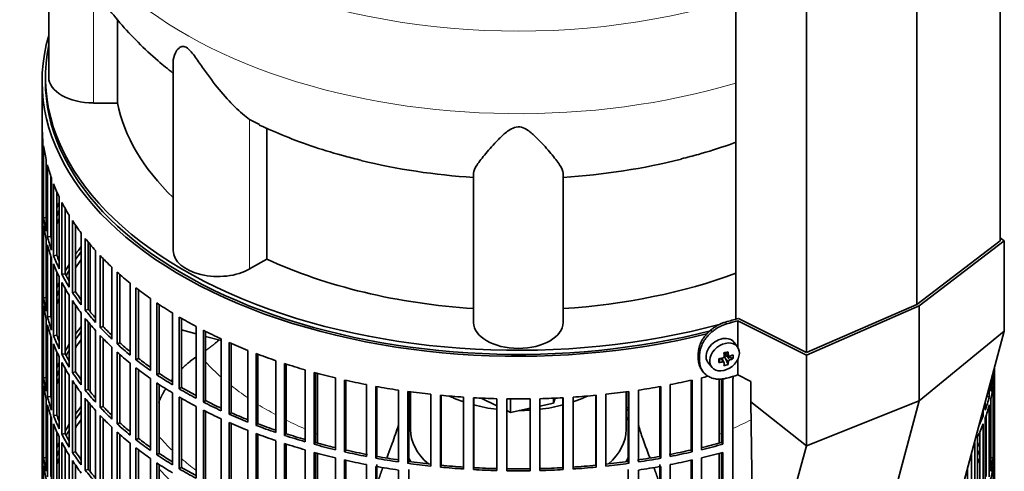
# Model space of a CAD drawing. Header units: millimetres. Extents: x 348 to 1239, y -1878 to 1712.
# Tile 6 of 28: x 940 to 1236, y -1602 to -1466. Entities that reach past the tile are written whole.
import ezdxf

# ---------------------------------------------------------------- set-up
doc = ezdxf.new("R2010")
doc.units = ezdxf.units.MM
for name, color, linetype in [('M5X8_UNI7687', 7, 'Continuous'), ('MID_344-4', 7, 'Continuous'), ('VSI184-254_GIUNT', 7, 'Continuous'), ('VSI344-454_FILTR', 7, 'Continuous'), ('VSI344-454_SUPPO', 7, 'Continuous'), ('VSI344-454_TERMI', 7, 'Continuous'), ('VSI344_DIFFUSORE', 7, 'Continuous')]:
    doc.layers.add(name, color=color, linetype=linetype)

# ---------------------------------------------------------------- blocks, each defined once
blk = doc.blocks.new('SE4')
at = {"layer": 'M5X8_UNI7687', "color": 7, "linetype": 'Continuous', "lineweight": 35}
for p, q in [((1156.05, -1564.61), (1155.05, -1563.26)), ((1152.24, -1566.33), (1153.41, -1567.33)), ((1152.32, -1566.39), (1152.32, -1567.27)), ((1150.46, -1569.28), (1150.81, -1568.1)), ((1151.98, -1569.27), (1151.29, -1568.02)), ((1153.2, -1569.88), (1152.29, -1567.91)), ((1154.69, -1568.14), (1152.74, -1567.38)), ((1147.28, -1569.54), (1148.39, -1570.8))]:
    blk.add_line(p, q, dxfattribs=at)
at = {"layer": 'M5X8_UNI7687', "color": 4, "linetype": 'Continuous', "lineweight": 9}
for p, q in [((1152.37, -1566.29), (1153.3, -1567.09)), ((1151.56, -1569.12), (1150.98, -1568.07)), ((1153.3, -1569.06), (1152.29, -1567.91)), ((1152.74, -1567.38), (1153.75, -1568.53))]:
    blk.add_line(p, q, dxfattribs=at)
at = {"layer": 'M5X8_UNI7687', "color": 7, "linetype": 'Continuous', "lineweight": 35}
for centre, major_axis, ratio, start_param, end_param in [((1151.09, -1566.31), (3.89, 3.14), 0.739997, 0, 3.172175), ((1151.09, -1566.31), (3.89, 3.14), 0.739997, 6.252603, 6.283185), ((1149.41, -1566.73), (8.97, 2.29), 0.035701, -1.293098, -1.143406), ((1148.62, -1563.04), (2.06, -9.79), 0.279258, 1.046834, 1.161394), ((1148.34, -1563.11), (3.16, -9.49), 0.408248, 1.007206, 1.121766), ((1152.18, -1563.48), (-1.01, -9.2), 0.152739, -1.021742, -0.87205), ((1148.48, -1563.2), (9.99, 0.43), 0.510658, -1.393505, -1.278945), ((1148.48, -1562.95), (9.99, -0.48), 0.639648, -1.340934, -1.226375), ((1152.55, -1567.57), (0.391, 0.312), 0.744948, 1.56038, 2.087178), ((1152.75, -1567.79), (-0.449, 0.845), 0.482969, 0.934611, 1.452812), ((1152.75, -1567.79), (-0.837, 0.408), 0.40333, 4.914112, 5.432313), ((1148.34, -1563.11), (3.16, -9.49), 0.408248, 0.650389, 0.764948), ((1148.48, -1563.2), (9.99, 0.43), 0.510658, -1.036687, -0.922127), ((1148.48, -1562.95), (9.99, -0.48), 0.639648, -0.984117, -0.869557), ((1146.63, -1564.97), (6.65, -6.44), 0.71261, 0.529363, 0.679055), ((1148.62, -1563.04), (2.06, -9.79), 0.279258, 0.690017, 0.804576), ((1149.41, -1561.72), (7.61, -5.28), 0.901051, 5.557555, 5.707247)]:
    blk.add_ellipse(centre, major_axis=major_axis, ratio=ratio, start_param=start_param, end_param=end_param, dxfattribs=at)
blk.add_ellipse((1152.15, -1567.62), major_axis=(-3.84, -3.1), ratio=0.739997, dxfattribs=at)
for points in [[(1151.56, -1567.96), (1151.58, -1567.96), (1151.61, -1567.95), (1151.66, -1567.94), (1151.7, -1567.92), (1151.74, -1567.9), (1151.78, -1567.87), (1151.82, -1567.84), (1151.86, -1567.81), (1151.89, -1567.77), (1151.92, -1567.73), (1151.95, -1567.69), (1151.97, -1567.65), (1151.99, -1567.61), (1152, -1567.57), (1152.01, -1567.53), (1152.01, -1567.48), (1152.01, -1567.45), (1152.01, -1567.44)], [(1152.01, -1569.41), (1152.01, -1569.4), (1152.01, -1569.37), (1152.01, -1569.34), (1152, -1569.3), (1151.99, -1569.27), (1151.97, -1569.24), (1151.95, -1569.22), (1151.92, -1569.19), (1151.89, -1569.17), (1151.86, -1569.15), (1151.82, -1569.14), (1151.78, -1569.13), (1151.74, -1569.12), (1151.7, -1569.11), (1151.66, -1569.11), (1151.61, -1569.12), (1151.58, -1569.12), (1151.56, -1569.12)], [(1153.3, -1567.09), (1153.3, -1567.1), (1153.31, -1567.13), (1153.31, -1567.17), (1153.33, -1567.21), (1153.34, -1567.24), (1153.36, -1567.28), (1153.39, -1567.3), (1153.41, -1567.33), (1153.44, -1567.35), (1153.48, -1567.37), (1153.51, -1567.38), (1153.55, -1567.39), (1153.59, -1567.4), (1153.63, -1567.4), (1153.67, -1567.4), (1153.71, -1567.39), (1153.74, -1567.38), (1153.75, -1567.37)], [(1153.75, -1568.53), (1153.74, -1568.54), (1153.71, -1568.55), (1153.67, -1568.57), (1153.63, -1568.6), (1153.59, -1568.62), (1153.55, -1568.65), (1153.51, -1568.68), (1153.48, -1568.72), (1153.44, -1568.75), (1153.41, -1568.79), (1153.39, -1568.83), (1153.36, -1568.87), (1153.34, -1568.91), (1153.33, -1568.95), (1153.31, -1568.98), (1153.31, -1569.02), (1153.3, -1569.05), (1153.3, -1569.06)]]:
    blk.add_open_spline(points, degree=3, dxfattribs=at)
at = {"layer": 'MID_344-4', "color": 7, "linetype": 'Continuous', "lineweight": 35}
for p, q in [((1235.15, -1532.65), (1235.15, -821.63)), ((1210.09, -1551.86), (1210.09, -840.59)), ((1155.54, -844.91), (1155.54, -1556.25)), ((1176.83, -1566.33), (1176.83, -855.06))]:
    blk.add_line(p, q, dxfattribs=at)
at = {"layer": 'VSI184-254_GIUNT', "color": 7, "linetype": 'Continuous', "lineweight": 35}
for p, q in [((1057.52, -1578.13), (1057.52, -1589.5)), ((1122.52, -1589.5), (1122.52, -1578.13))]:
    blk.add_line(p, q, dxfattribs=at)
for centre, major_axis, start_param, end_param in [((1090.02, -1565), (-32.5, 0), 0.875493, 1.038932), ((1090.02, -1565), (-32.5, 0), -4.180525, -4.017085), ((1090.02, -1565), (-32.5, 0), 1.14425, 1.369498), ((1090.02, -1565), (-32.5, 0), 1.577864, 1.67924), ((1090.02, -1565), (-32.5, 0), 1.772095, 1.997343), ((1090.02, -1592.33), (34.5, 0), -3.483762, -3.431632), ((1090.02, -1592.33), (34.5, 0), 0.29004, 0.342169), ((1090.02, -1589.5), (-32.5, 0), 0, 0.584062), ((1090.02, -1589.5), (-32.5, 0), 2.557531, 3.141593), ((1090.02, -1592.33), (34.5, 0), 3.431632, 3.493649), ((1090.02, -1592.33), (34.5, 0), -0.352057, -0.29004)]:
    blk.add_ellipse(centre, major_axis=major_axis, ratio=0.57735, start_param=start_param, end_param=end_param, dxfattribs=at)
at = {"layer": 'VSI344-454_FILTR', "color": 7, "linetype": 'Continuous', "lineweight": 35}
for p, q in [((946.52, -1484.58), (946.52, -1724.63)), ((946.53, -1519.94), (946.53, -1498.3)), ((946.78, -1523.99), (946.78, -1502.36)), ((946.99, -1525.71), (946.99, -1504.08)), ((947.72, -1529.75), (947.72, -1508.11)), ((948.14, -1531.46), (948.14, -1509.82)), ((949.12, -1531.36), (949.12, -1513.13)), ((949.36, -1535.46), (949.36, -1513.82)), ((949.98, -1537.14), (949.98, -1515.5)), ((950.95, -1537), (950.95, -1517.85)), ((946.78, -1519.93), (946.53, -1519.94)), ((951.68, -1541.08), (951.68, -1519.45)), ((952.5, -1542.74), (952.5, -1521.1)), ((946.53, -1544.02), (946.53, -1522.39)), ((953.45, -1542.56), (953.45, -1522.87)), ((946.78, -1548.08), (946.78, -1526.44)), ((947.72, -1525.67), (946.99, -1525.71)), ((954.68, -1546.6), (954.68, -1524.96)), ((955.7, -1548.22), (955.7, -1526.58)), ((946.99, -1549.8), (946.99, -1528.16)), ((956.62, -1548), (956.62, -1527.97)), ((958.33, -1551.98), (958.33, -1530.35)), ((947.72, -1553.84), (947.72, -1532.2)), ((949.12, -1531.36), (948.14, -1531.46)), ((959.54, -1553.56), (959.54, -1531.92)), ((960.44, -1553.3), (960.44, -1533.03)), ((948.14, -1555.54), (948.14, -1533.91)), ((962.63, -1557.21), (962.63, -1535.57)), ((949.12, -1555.44), (949.12, -1537.21)), ((949.36, -1559.54), (949.36, -1537.91)), ((950.95, -1537), (949.98, -1537.14)), ((949.98, -1561.23), (949.98, -1539.59)), ((964.03, -1558.73), (964.03, -1537.09)), ((964.89, -1558.44), (964.89, -1538)), ((950.95, -1561.09), (950.95, -1541.94)), ((953.45, -1542.56), (952.5, -1542.74)), ((967.55, -1562.25), (967.55, -1540.61)), ((969.13, -1563.71), (969.13, -1542.07)), ((946.78, -1544.02), (946.53, -1544.02)), ((951.68, -1565.17), (951.68, -1543.53)), ((952.5, -1566.82), (952.5, -1545.19)), ((969.96, -1563.38), (969.96, -1542.81)), ((973.06, -1567.07), (973.06, -1545.44)), ((946.53, -1568.11), (946.53, -1546.47)), ((953.45, -1566.65), (953.45, -1546.96)), ((956.62, -1548), (955.7, -1548.22)), ((974.81, -1568.47), (974.81, -1546.83)), ((975.6, -1568.11), (975.6, -1547.44)), ((946.78, -1572.17), (946.78, -1550.53)), ((947.72, -1549.75), (946.99, -1549.8)), ((954.68, -1570.69), (954.68, -1549.05)), ((955.7, -1572.31), (955.7, -1550.67)), ((979.14, -1571.67), (979.14, -1550.03)), ((981.06, -1572.99), (981.06, -1551.35)), ((946.99, -1573.89), (946.99, -1552.25)), ((956.62, -1572.09), (956.62, -1552.06)), ((958.33, -1576.07), (958.33, -1554.43)), ((960.44, -1553.3), (959.54, -1553.56)), ((981.81, -1572.6), (981.81, -1551.85)), ((985.77, -1576), (985.77, -1554.37)), ((947.72, -1577.93), (947.72, -1556.29)), ((949.12, -1555.44), (948.14, -1555.54)), ((959.54, -1577.64), (959.54, -1556.01)), ((960.44, -1577.39), (960.44, -1557.12)), ((987.84, -1577.24), (987.84, -1555.61)), ((988.54, -1576.83), (988.54, -1556.01)), ((948.14, -1579.63), (948.14, -1557.99)), ((962.63, -1581.29), (962.63, -1559.66)), ((964.89, -1558.44), (964.03, -1558.73)), ((992.9, -1580.06), (992.9, -1558.43)), ((995.12, -1581.22), (995.12, -1559.58)), ((995.76, -1580.77), (995.76, -1559.91)), ((949.12, -1579.53), (949.12, -1561.3)), ((949.36, -1583.63), (949.36, -1561.99)), ((950.95, -1561.09), (949.98, -1561.23)), ((964.03, -1582.82), (964.03, -1561.18)), ((964.89, -1582.53), (964.89, -1562.08)), ((969.96, -1563.38), (969.13, -1563.71)), ((1000.51, -1583.83), (1000.51, -1562.19)), ((1002.86, -1584.89), (1002.86, -1563.25)), ((1146.8, -1560.67), (1146.8, -1560.67)), ((949.98, -1585.31), (949.98, -1563.68)), ((950.95, -1585.17), (950.95, -1566.02)), ((967.55, -1586.33), (967.55, -1564.7)), ((969.13, -1587.79), (969.13, -1566.16)), ((1003.45, -1584.42), (1003.45, -1563.51)), ((1008.55, -1587.28), (1008.55, -1565.64)), ((946.78, -1568.1), (946.53, -1568.11)), ((951.68, -1589.26), (951.68, -1567.62)), ((953.45, -1566.65), (952.5, -1566.82)), ((952.5, -1590.91), (952.5, -1569.27)), ((969.96, -1587.47), (969.96, -1566.9)), ((975.6, -1568.11), (974.81, -1568.47)), ((1011.02, -1588.24), (1011.02, -1566.6)), ((1011.55, -1587.75), (1011.55, -1566.8)), ((1016.99, -1590.39), (1016.99, -1568.75)), ((946.53, -1592.2), (946.53, -1570.56)), ((953.45, -1590.73), (953.45, -1571.04)), ((956.62, -1572.09), (955.7, -1572.31)), ((973.06, -1591.16), (973.06, -1569.52)), ((974.81, -1592.55), (974.81, -1570.92)), ((975.6, -1592.2), (975.6, -1571.52)), ((1019.57, -1591.25), (1019.57, -1569.61)), ((1020.04, -1590.74), (1020.04, -1569.77)), ((1025.78, -1593.16), (1025.78, -1571.52)), ((1028.46, -1593.91), (1028.46, -1572.28)), ((1233.27, -1572.17), (1233.27, -1571.73)), ((1233.52, -1717.28), (1233.52, -1570.78)), ((1233.52, -1592.2), (1233.52, -1570.81)), ((946.78, -1596.25), (946.78, -1574.62)), ((947.72, -1573.84), (946.99, -1573.89)), ((954.68, -1594.77), (954.68, -1573.14)), ((955.7, -1596.39), (955.7, -1574.75)), ((979.14, -1595.75), (979.14, -1574.12)), ((981.81, -1572.6), (981.06, -1572.99)), ((1028.87, -1593.39), (1028.87, -1572.39)), ((1034.89, -1595.57), (1034.89, -1573.93)), ((1037.65, -1596.21), (1037.65, -1574.57)), ((1038, -1595.67), (1038, -1574.65)), ((1142.05, -1595.67), (1142.05, -1574.65)), ((1142.4, -1596.21), (1142.4, -1574.57)), ((1145.16, -1595.57), (1145.16, -1573.93)), ((1151.18, -1593.39), (1151.18, -1574.15)), ((1151.59, -1593.91), (1151.59, -1574.11)), ((1154.61, -1796.16), (1154.61, -1574.89)), ((1232.33, -1577.92), (1232.33, -1575.25)), ((1232.7, -1573.86), (1233.06, -1573.89)), ((1233.06, -1573.89), (1233.06, -1572.5)), ((1233.27, -1596.25), (1233.27, -1574.62)), ((946.99, -1597.97), (946.99, -1576.34)), ((956.62, -1596.18), (956.62, -1576.14)), ((960.44, -1577.39), (959.54, -1577.64)), ((981.06, -1597.07), (981.06, -1575.44)), ((981.81, -1596.69), (981.81, -1575.93)), ((988.54, -1576.83), (987.84, -1577.24)), ((1044.26, -1597.6), (1044.26, -1575.96)), ((1047.1, -1598.13), (1047.1, -1576.49)), ((1047.38, -1597.58), (1047.38, -1576.54)), ((1053.86, -1599.25), (1053.86, -1577.61)), ((1056.76, -1599.67), (1056.76, -1578.03)), ((1056.97, -1599.1), (1056.97, -1578.06)), ((1123.08, -1599.1), (1123.08, -1578.06)), ((1123.29, -1599.67), (1123.29, -1578.03)), ((1126.19, -1599.25), (1126.19, -1577.61)), ((1132.67, -1597.58), (1132.67, -1576.54)), ((1132.95, -1598.13), (1132.95, -1576.49)), ((1135.78, -1597.6), (1135.78, -1575.96)), ((1231.91, -1579.63), (1231.91, -1576.8)), ((1233.06, -1597.97), (1233.06, -1576.34)), ((947.72, -1602.01), (947.72, -1580.37)), ((949.12, -1579.53), (948.14, -1579.63)), ((958.33, -1600.16), (958.33, -1578.52)), ((959.54, -1601.73), (959.54, -1580.09)), ((960.44, -1601.48), (960.44, -1581.21)), ((985.77, -1600.09), (985.77, -1578.45)), ((987.84, -1601.33), (987.84, -1579.69)), ((988.54, -1600.91), (988.54, -1580.1)), ((995.76, -1580.77), (995.12, -1581.22)), ((1063.64, -1600.51), (1063.64, -1578.87)), ((1066.58, -1600.81), (1066.58, -1579.17)), ((1066.72, -1600.24), (1066.72, -1579.19)), ((1073.54, -1601.38), (1073.54, -1579.74)), ((1076.51, -1601.56), (1076.51, -1579.92)), ((1076.58, -1600.98), (1076.58, -1579.92)), ((1083.53, -1601.84), (1083.53, -1580.2)), ((1086.51, -1601.9), (1086.51, -1580.26)), ((1093.54, -1601.9), (1093.54, -1580.26)), ((1096.52, -1601.84), (1096.52, -1580.2)), ((1103.47, -1600.98), (1103.47, -1579.92)), ((1103.54, -1601.56), (1103.54, -1579.92)), ((1106.51, -1601.38), (1106.51, -1579.74)), ((1113.33, -1600.24), (1113.33, -1579.19)), ((1113.47, -1600.81), (1113.47, -1579.17)), ((1116.41, -1600.51), (1116.41, -1578.87)), ((1231.17, -1579.56), (1231.91, -1579.63)), ((1232.33, -1602.01), (1232.33, -1580.37)), ((948.14, -1603.72), (948.14, -1582.08)), ((962.63, -1605.38), (962.63, -1583.74)), ((964.89, -1582.53), (964.03, -1582.82)), ((992.9, -1604.15), (992.9, -1582.51)), ((995.12, -1605.3), (995.12, -1583.67)), ((995.76, -1604.86), (995.76, -1583.99)), ((1230.07, -1585.32), (1230.07, -1583.67)), ((1230.69, -1583.63), (1230.69, -1581.36)), ((1231.91, -1603.72), (1231.91, -1582.08)), ((949.12, -1603.62), (949.12, -1585.39)), ((949.36, -1607.72), (949.36, -1586.08)), ((950.95, -1585.17), (949.98, -1585.31)), ((964.03, -1606.9), (964.03, -1585.26)), ((964.89, -1606.61), (964.89, -1586.17)), ((1000.51, -1607.91), (1000.51, -1586.28)), ((1003.45, -1584.42), (1002.86, -1584.89)), ((1229.65, -1585.25), (1230.07, -1585.32)), ((1230.69, -1607.72), (1230.69, -1586.08)), ((1230.93, -1603.62), (1230.93, -1585.39)), ((949.98, -1609.4), (949.98, -1587.76)), ((950.95, -1609.26), (950.95, -1590.11)), ((967.55, -1610.42), (967.55, -1588.78)), ((969.96, -1587.47), (969.13, -1587.79)), ((1002.86, -1608.97), (1002.86, -1587.34)), ((1003.45, -1608.51), (1003.45, -1587.6)), ((1008.55, -1611.36), (1008.55, -1589.72)), ((1011.55, -1587.75), (1011.02, -1588.24)), ((1229.1, -1609.26), (1229.1, -1590.11)), ((1230.07, -1609.4), (1230.07, -1587.76)), ((946.78, -1592.19), (946.53, -1592.2)), ((951.68, -1613.34), (951.68, -1591.71)), ((953.45, -1590.73), (952.5, -1590.91)), ((969.13, -1611.88), (969.13, -1590.24)), ((969.96, -1611.56), (969.96, -1590.98)), ((975.6, -1592.2), (974.81, -1592.55)), ((1011.02, -1612.32), (1011.02, -1590.69)), ((1011.55, -1611.83), (1011.55, -1590.89)), ((1016.99, -1614.48), (1016.99, -1592.84)), ((1020.04, -1590.74), (1019.57, -1591.25)), ((1228.37, -1613.34), (1228.37, -1591.7)), ((1233.27, -1592.19), (1233.52, -1592.2)), ((946.53, -1616.28), (946.53, -1594.65)), ((952.5, -1615), (952.5, -1593.36)), ((953.45, -1614.82), (953.45, -1595.13)), ((973.06, -1615.25), (973.06, -1593.61)), ((974.81, -1616.64), (974.81, -1595)), ((975.6, -1616.28), (975.6, -1595.61)), ((1019.57, -1615.34), (1019.57, -1593.7)), ((1020.04, -1614.83), (1020.04, -1593.85)), ((1025.78, -1617.24), (1025.78, -1595.61)), ((1028.87, -1593.39), (1028.46, -1593.91)), ((1038, -1595.67), (1037.65, -1596.21)), ((1142.05, -1595.67), (1142.4, -1596.21)), ((1151.18, -1593.39), (1151.59, -1593.91)), ((1227.55, -1615), (1227.55, -1593.36)), ((1233.52, -1616.28), (1233.52, -1594.65)), ((946.78, -1620.34), (946.78, -1598.7)), ((947.72, -1597.93), (946.99, -1597.97)), ((954.68, -1618.86), (954.68, -1597.22)), ((956.62, -1596.18), (955.7, -1596.39)), ((955.7, -1620.48), (955.7, -1598.84)), ((979.14, -1619.84), (979.14, -1598.2)), ((981.81, -1596.69), (981.06, -1597.07)), ((1028.46, -1618), (1028.46, -1596.36)), ((1028.87, -1617.47), (1028.87, -1596.47)), ((1034.89, -1619.65), (1034.89, -1598.01)), ((1037.65, -1620.3), (1037.65, -1598.66)), ((1038, -1619.75), (1038, -1598.74)), ((1047.38, -1597.58), (1047.1, -1598.13)), ((1132.67, -1597.58), (1132.95, -1598.13)), ((1142.05, -1619.75), (1142.05, -1598.74)), ((1142.4, -1620.3), (1142.4, -1598.66)), ((1145.16, -1619.65), (1145.16, -1598.01)), ((1151.18, -1617.47), (1151.18, -1596.47)), ((1151.59, -1618), (1151.59, -1596.36)), ((1226.6, -1614.82), (1226.6, -1596.64)), ((1232.33, -1597.93), (1233.06, -1597.97)), ((1233.27, -1620.34), (1233.27, -1598.7)), ((946.99, -1622.06), (946.99, -1600.42)), ((956.62, -1620.26), (956.62, -1600.23)), ((960.44, -1601.48), (959.54, -1601.73)), ((981.06, -1621.16), (981.06, -1599.52)), ((981.81, -1620.77), (981.81, -1600.02)), ((988.54, -1600.91), (987.84, -1601.33)), ((1044.26, -1621.69), (1044.26, -1600.05)), ((1047.1, -1622.22), (1047.1, -1600.58)), ((1047.38, -1621.66), (1047.38, -1600.03)), ((1053.86, -1623.34), (1053.86, -1601.7)), ((1056.97, -1599.1), (1056.76, -1599.67)), ((1056.97, -1623.19), (1056.97, -1601.55)), ((1066.72, -1600.24), (1066.58, -1600.81)), ((1076.58, -1600.98), (1076.51, -1601.56)), ((1103.47, -1600.98), (1103.54, -1601.56)), ((1113.33, -1600.24), (1113.47, -1600.81)), ((1123.08, -1599.1), (1123.29, -1599.67)), ((1123.08, -1623.19), (1123.08, -1601.55)), ((1126.19, -1623.34), (1126.19, -1601.7)), ((1132.67, -1621.66), (1132.67, -1600.03)), ((1132.95, -1622.22), (1132.95, -1600.58)), ((1135.78, -1621.69), (1135.78, -1600.05)), ((1225.37, -1618.86), (1225.37, -1601.2)), ((1233.06, -1622.06), (1233.06, -1600.42))]:
    blk.add_line(p, q, dxfattribs=at)
for centre, radius, start, end in [((1090.02, -1331.79), 248.5, 269.189, 270.811), ((1090.02, -1354.58), 246.77, 269.1833, 270.8167), ((1090.02, -1353.43), 248.5, 269.189, 270.811)]:
    blk.add_arc(centre, radius, start, end, dxfattribs=at)
for centre, major_axis, start_param, end_param in [((1090.02, -1484.58), (143.5, 0), 2.974441, 5.121903), ((1090.02, -1484.58), (142.5, 0), 3.141593, 5.134148), ((1090.02, -1497.44), (-143.5, 0), 0.010392, 0.059421), ((1090.02, -1497.44), (-143.5, 0), 0.080205, 0.129234), ((1090.02, -1497.44), (-143.5, 0), 0.150018, 0.199048), ((1090.02, -1497.44), (-143.5, 0), 0.219831, 0.268861), ((1090.02, -1519.07), (-143.5, 0), 0.010392, 0.059421), ((1090.02, -1543.16), (-143.5, 0), -0.268861, -0.248955), ((1090.02, -1497.44), (-143.5, 0), 0.289645, 0.338674), ((1090.02, -1521.52), (-143.5, 0), 0.010392, 0.059421), ((1090.02, -1543.16), (-142.5, 0), -0.242088, -0.219659), ((1090.02, -1519.07), (-143.5, 0), 0.080205, 0.129234), ((1090.02, -1543.16), (-143.5, 0), -0.199048, -0.190533), ((1090.02, -1545.61), (-142.5, 0), -0.242088, -0.219659), ((1090.02, -1497.44), (-143.5, 0), 0.359458, 0.408487), ((1090.02, -1521.52), (-143.5, 0), 0.080205, 0.129234), ((1090.02, -1543.16), (-142.5, 0), -0.160582, -0.149846), ((1090.02, -1519.07), (-143.5, 0), 0.150018, 0.199048), ((1090.02, -1519.07), (-142.5, 0), 0.149846, 0.160582), ((1090.02, -1497.44), (-143.5, 0), 0.429271, 0.4783), ((1090.02, -1521.52), (-143.5, 0), 0.150018, 0.199048), ((1090.02, -1567.25), (-143.5, 0), -0.408487, -0.377404), ((1090.02, -1567.25), (-142.5, 0), -0.391958, -0.359286), ((1090.02, -1519.07), (-143.5, 0), 0.219831, 0.268861), ((1090.02, -1521.52), (-143.5, 0), 0.219831, 0.268861), ((1090.02, -1519.07), (-142.5, 0), 0.219659, 0.242088), ((1090.02, -1569.7), (-142.5, 0), -0.391958, -0.359286), ((1090.02, -1497.44), (-143.5, 0), 0.499084, 0.548113), ((1090.02, -1567.25), (-143.5, 0), -0.338674, -0.312019), ((1090.02, -1519.07), (-142.5, 0), 0.289473, 0.318152), ((1090.02, -1567.25), (-142.5, 0), -0.318152, -0.297119), ((1090.02, -1497.44), (-143.5, 0), 0.568897, 0.617927), ((1090.02, -1543.16), (-143.5, 0), 0.010392, 0.059421), ((1090.02, -1567.25), (-143.5, 0), -0.268861, -0.248955), ((1090.02, -1519.07), (-143.5, 0), 0.289645, 0.338674), ((1090.02, -1521.52), (-143.5, 0), 0.289645, 0.338674), ((1090.02, -1545.61), (-143.5, 0), 0.010392, 0.059421), ((1090.02, -1567.25), (-142.5, 0), -0.242088, -0.219659), ((1090.02, -1519.07), (-143.5, 0), 0.359458, 0.408487), ((1090.02, -1519.07), (-142.5, 0), 0.359286, 0.391958), ((1090.02, -1497.44), (-143.5, 0), 0.63871, 0.68774), ((1090.02, -1543.16), (-143.5, 0), 0.080205, 0.129234), ((1090.02, -1567.25), (-143.5, 0), -0.199048, -0.190533), ((1090.02, -1569.7), (-142.5, 0), -0.242088, -0.219659), ((1090.02, -1521.52), (-143.5, 0), 0.359458, 0.408487), ((1090.02, -1497.44), (-143.5, 0), 0.708524, 0.757553), ((1090.02, -1545.61), (-143.5, 0), 0.080205, 0.129234), ((1090.02, -1567.25), (-142.5, 0), -0.160582, -0.149846), ((1090.02, -1519.07), (-143.5, 0), 0.429271, 0.4783), ((1090.02, -1519.07), (-142.5, 0), 0.429099, 0.464583), ((1090.02, -1543.16), (-143.5, 0), 0.150018, 0.199048), ((1090.02, -1543.16), (-142.5, 0), 0.149846, 0.160582), ((1090.02, -1521.52), (-143.5, 0), 0.429271, 0.4783), ((1090.02, -1497.44), (-143.5, 0), 0.778337, 0.827366), ((1090.02, -1545.61), (-143.5, 0), 0.150018, 0.199048), ((1090.02, -1591.33), (-143.5, 0), -0.408487, -0.377404), ((1090.02, -1591.33), (-142.5, 0), -0.391958, -0.359286), ((1090.02, -1519.07), (-143.5, 0), 0.499084, 0.548113), ((1090.02, -1519.07), (-142.5, 0), 0.498912, 0.536508), ((1090.02, -1497.44), (-143.5, 0), 0.84815, 0.897179), ((1090.02, -1543.16), (-143.5, 0), 0.219831, 0.268861), ((1090.02, -1543.16), (-142.5, 0), 0.219659, 0.242088), ((1090.02, -1593.78), (-142.5, 0), -0.391958, -0.359286), ((1090.02, -1521.52), (-143.5, 0), 0.499084, 0.548113), ((1090.02, -1519.07), (-142.5, 0), 0.568725, 0.607984), ((1090.02, -1497.44), (-143.5, 0), 0.917963, 0.966992), ((1090.02, -1545.61), (-143.5, 0), 0.219831, 0.268861), ((1090.02, -1591.33), (-143.5, 0), -0.338674, -0.312019), ((1090.02, -1591.33), (-142.5, 0), -0.318152, -0.297119), ((1090.02, -1519.07), (-143.5, 0), 0.568897, 0.617927), ((1090.02, -1521.52), (-143.5, 0), 0.568897, 0.617927), ((1090.02, -1567.25), (-143.5, 0), 0.010392, 0.059421), ((1090.02, -1591.33), (-143.5, 0), -0.268861, -0.248955), ((1090.02, -1543.16), (-143.5, 0), 0.289645, 0.338674), ((1090.02, -1545.61), (-143.5, 0), 0.289645, 0.338674), ((1090.02, -1543.16), (-142.5, 0), 0.289473, 0.318152), ((1090.02, -1519.07), (-143.5, 0), 0.63871, 0.68774), ((1090.02, -1519.07), (-142.5, 0), 0.638538, 0.679153), ((1090.02, -1497.44), (-143.5, 0), 0.987776, 1.036806), ((1090.02, -1569.7), (-143.5, 0), 0.010392, 0.059421), ((1090.02, -1591.33), (-142.5, 0), -0.242088, -0.219659), ((1090.02, -1543.16), (-143.5, 0), 0.359458, 0.408487), ((1090.02, -1543.16), (-142.5, 0), 0.359286, 0.391958), ((1090.02, -1521.52), (-143.5, 0), 0.63871, 0.68774), ((1090.02, -1497.44), (-143.5, 0), 1.057589, 1.106619), ((1090.02, -1497.44), (-143.5, 0), 1.127403, 1.176432), ((1090.02, -1569.7), (143.5, 0), 6.223771, 6.269479), ((1090.02, -1567.25), (143.5, 0), -0.059414, -0.051136), ((1090.02, -1567.25), (-143.5, 0), 0.080205, 0.129234), ((1090.02, -1591.33), (-143.5, 0), -0.199048, -0.190533), ((1090.02, -1593.78), (-142.5, 0), -0.242088, -0.219659), ((1090.02, -1545.61), (-143.5, 0), 0.359458, 0.408487), ((1090.02, -1519.07), (-143.5, 0), 0.708524, 0.757553), ((1090.02, -1519.07), (-142.5, 0), 0.708352, 0.750104), ((1090.02, -1497.44), (-143.5, 0), 1.197216, 1.246245), ((1090.02, -1497.44), (143.5, 0), -1.246245, -1.197216), ((1090.02, -1497.44), (143.5, 0), -1.176432, -1.161145), ((1090.02, -1567.25), (143.5, 0), -0.129227, -0.080212), ((1090.02, -1569.7), (-143.5, 0), 0.080205, 0.129234), ((1090.02, -1591.33), (-142.5, 0), -0.160582, -0.149846), ((1090.02, -1543.16), (-143.5, 0), 0.429271, 0.4783), ((1090.02, -1543.16), (-142.5, 0), 0.429099, 0.464583), ((1090.02, -1521.52), (-143.5, 0), 0.708524, 0.757553), ((1090.02, -1519.07), (-143.5, 0), 0.778337, 0.827366), ((1090.02, -1519.07), (-142.5, 0), 0.778165, 0.820895), ((1090.02, -1497.44), (-143.5, 0), 1.267029, 1.316058), ((1090.02, -1497.44), (-143.5, 0), 1.336842, 1.385871), ((1090.02, -1497.44), (143.5, 0), -1.385871, -1.336842), ((1090.02, -1497.44), (143.5, 0), -1.316058, -1.267029), ((1090.02, -1569.7), (143.5, 0), -0.129227, -0.080212), ((1090.02, -1567.25), (-143.5, 0), 0.150018, 0.199048), ((1090.02, -1567.25), (-142.5, 0), 0.149846, 0.160582), ((1090.02, -1545.61), (-143.5, 0), 0.429271, 0.4783), ((1090.02, -1521.52), (-143.5, 0), 0.778337, 0.827366), ((1090.02, -1519.07), (-143.5, 0), 0.84815, 0.897179), ((1090.02, -1519.07), (-142.5, 0), 0.847978, 0.891566), ((1090.02, -1497.44), (-143.5, 0), 1.406655, 1.455685), ((1090.02, -1497.44), (-143.5, 0), 1.476469, 1.525498), ((1090.02, -1497.44), (143.5, 0), 4.757688, 4.806717), ((1090.02, -1497.44), (143.5, 0), -1.455685, -1.406655), ((1090.02, -1567.25), (143.5, 0), -0.199041, -0.150025), ((1090.02, -1569.7), (-143.5, 0), 0.150018, 0.199048), ((1090.02, -1615.42), (-143.5, 0), -0.408487, -0.377404), ((1090.02, -1615.42), (-142.5, 0), -0.391958, -0.359286), ((1090.02, -1543.16), (-143.5, 0), 0.499084, 0.548113), ((1090.02, -1543.16), (-142.5, 0), 0.498912, 0.536508), ((1090.02, -1521.52), (-143.5, 0), 0.84815, 0.897179), ((1090.02, -1663.59), (-143.5, 0), -1.342333, -1.336842), ((1090.02, -1663.59), (-142.5, 0), -1.340701, -1.33667), ((1090.02, -1663.59), (143.5, 0), 1.336842, 1.342333), ((1090.02, -1663.59), (142.5, 0), 1.33667, 1.340701), ((1090.02, -1569.7), (143.5, 0), -0.199041, -0.150025), ((1090.02, -1567.25), (-143.5, 0), 0.219831, 0.268861), ((1090.02, -1567.25), (-142.5, 0), 0.219659, 0.242088), ((1090.02, -1617.87), (-142.5, 0), -0.391958, -0.359286), ((1090.02, -1545.61), (-143.5, 0), 0.499084, 0.548113), ((1090.02, -1519.07), (-143.5, 0), 0.917963, 0.966992), ((1090.02, -1519.07), (-142.5, 0), 0.917791, 0.962144), ((1090.02, -1666.04), (-142.5, 0), -1.340701, -1.33667), ((1090.02, -1666.04), (142.5, 0), 1.33667, 1.340701), ((1090.02, -1567.25), (143.5, 0), -0.255831, -0.219838), ((1090.02, -1569.7), (-143.5, 0), 0.219831, 0.268861), ((1090.02, -1615.42), (-143.5, 0), -0.338674, -0.312019), ((1090.02, -1615.42), (-142.5, 0), -0.318152, -0.297119), ((1090.02, -1543.16), (-143.5, 0), 0.568897, 0.617927), ((1090.02, -1543.16), (-142.5, 0), 0.568725, 0.607984), ((1090.02, -1521.52), (-143.5, 0), 0.917963, 0.966992), ((1090.02, -1519.07), (-143.5, 0), 0.987776, 1.036806), ((1090.02, -1519.07), (-142.5, 0), 0.987604, 1.032651), ((1090.02, -1569.7), (143.5, 0), -0.268854, -0.219838), ((1090.02, -1591.33), (-143.5, 0), 0.010392, 0.059421), ((1090.02, -1567.25), (-143.5, 0), 0.289645, 0.338674), ((1090.02, -1567.25), (-142.5, 0), 0.289473, 0.318152), ((1090.02, -1617.87), (-142.5, 0), -0.318152, -0.312726), ((1090.02, -1545.61), (-143.5, 0), 0.568897, 0.617927), ((1090.02, -1543.16), (-143.5, 0), 0.63871, 0.68774), ((1090.02, -1543.16), (-142.5, 0), 0.638538, 0.679153), ((1090.02, -1521.52), (-143.5, 0), 0.987776, 1.036806), ((1090.02, -1519.07), (-143.5, 0), 1.057589, 1.106619), ((1090.02, -1519.07), (-142.5, 0), 1.057417, 1.103102), ((1090.02, -1591.33), (143.5, 0), 6.223771, 6.272786), ((1090.02, -1593.78), (-143.5, 0), 0.010392, 0.059421), ((1090.02, -1615.42), (-143.5, 0), -0.268861, -0.248955), ((1090.02, -1615.42), (-142.5, 0), -0.242088, -0.219659), ((1090.02, -1569.7), (-143.5, 0), 0.289645, 0.338674), ((1090.02, -1545.61), (-143.5, 0), 0.63871, 0.68774), ((1090.02, -1521.52), (-143.5, 0), 1.057589, 1.106619), ((1090.02, -1519.07), (-143.5, 0), 1.127403, 1.176432), ((1090.02, -1519.07), (-142.5, 0), 1.127231, 1.17351), ((1090.02, -1519.07), (-142.5, 0), 1.197044, 1.246417), ((1090.02, -1519.07), (142.5, 0), -1.246417, -1.197044), ((1090.02, -1519.07), (142.5, 0), -1.17351, -1.127231), ((1090.02, -1519.07), (143.5, 0), -1.176432, -1.127403), ((1090.02, -1569.7), (143.5, 0), -0.292688, -0.289652), ((1090.02, -1615.42), (143.5, 0), 0.248961, 0.268854), ((1090.02, -1615.42), (142.5, 0), 0.219666, 0.24208), ((1090.02, -1593.78), (143.5, 0), 6.223771, 6.272786), ((1090.02, -1591.33), (-143.5, 0), 0.080205, 0.129234), ((1090.02, -1615.42), (-143.5, 0), -0.199048, -0.190533), ((1090.02, -1617.87), (-142.5, 0), -0.242088, -0.219659), ((1090.02, -1567.25), (-143.5, 0), 0.359458, 0.408487), ((1090.02, -1569.7), (-143.5, 0), 0.359458, 0.408487), ((1090.02, -1567.25), (-142.5, 0), 0.359286, 0.391958), ((1090.02, -1543.16), (-143.5, 0), 0.708524, 0.757553), ((1090.02, -1543.16), (-142.5, 0), 0.708352, 0.750104), ((1090.02, -1521.52), (-143.5, 0), 1.127403, 1.176432), ((1090.02, -1519.07), (-143.5, 0), 1.197216, 1.246245), ((1090.02, -1521.52), (-143.5, 0), 1.197216, 1.246245), ((1090.02, -1519.07), (-143.5, 0), 1.267029, 1.316058), ((1090.02, -1519.07), (-142.5, 0), 1.266857, 1.31623), ((1090.02, -1519.07), (142.5, 0), -1.31623, -1.266857), ((1090.02, -1519.07), (143.5, 0), -1.316058, -1.267029), ((1090.02, -1519.07), (143.5, 0), -1.246245, -1.197216), ((1090.02, -1521.52), (143.5, 0), -1.246245, -1.197216), ((1090.02, -1521.52), (143.5, 0), -1.176432, -1.127403), ((1090.02, -1617.87), (142.5, 0), 0.219666, 0.24208), ((1090.02, -1615.42), (143.5, 0), 0.190538, 0.199041), ((1090.02, -1591.33), (143.5, 0), -0.129227, -0.080212), ((1090.02, -1593.78), (-143.5, 0), 0.080205, 0.129234), ((1090.02, -1567.25), (-143.5, 0), 0.429271, 0.4783), ((1090.02, -1567.25), (-142.5, 0), 0.429099, 0.464583), ((1090.02, -1545.61), (-143.5, 0), 0.708524, 0.757553), ((1090.02, -1543.16), (-143.5, 0), 0.778337, 0.827366), ((1090.02, -1543.16), (-142.5, 0), 0.778165, 0.820895), ((1090.02, -1521.52), (-143.5, 0), 1.267029, 1.316058), ((1090.02, -1519.07), (-143.5, 0), 1.336842, 1.385871), ((1090.02, -1519.07), (-142.5, 0), 1.33667, 1.386044), ((1090.02, -1519.07), (-143.5, 0), 1.406655, 1.455685), ((1090.02, -1519.07), (-142.5, 0), 1.406483, 1.455857), ((1090.02, -1519.07), (-143.5, 0), 1.476469, 1.525498), ((1090.02, -1519.07), (-142.5, 0), 1.476296, 1.52567), ((1090.02, -1519.07), (142.5, 0), 4.757515, 4.806889), ((1090.02, -1519.07), (143.5, 0), 4.757688, 4.806717), ((1090.02, -1519.07), (142.5, 0), -1.455857, -1.406483), ((1090.02, -1519.07), (143.5, 0), -1.455685, -1.406655), ((1090.02, -1519.07), (142.5, 0), -1.386044, -1.33667), ((1090.02, -1519.07), (143.5, 0), -1.385871, -1.336842), ((1090.02, -1521.52), (143.5, 0), -1.316058, -1.267029), ((1090.02, -1593.78), (143.5, 0), -0.129227, -0.080212)]:
    blk.add_ellipse(centre, major_axis=major_axis, ratio=0.57735, start_param=start_param, end_param=end_param, dxfattribs=at)
blk.add_open_spline([(1154.61, -1574.89), (1154.61, -1574.83), (1154.62, -1574.71), (1154.63, -1574.53), (1154.65, -1574.35), (1154.68, -1574.16), (1154.72, -1573.98), (1154.76, -1573.79), (1154.82, -1573.61), (1154.86, -1573.47), (1154.89, -1573.41), (1154.89, -1573.4)], degree=3, knots=[0, 0, 0, 0, 0.027983, 0.0557899, 0.0834734, 0.1110867, 0.1386835, 0.1663177, 0.1940428, 0.2219119, 0.2249378, 0.2249378, 0.2249378, 0.2249378], dxfattribs=at)
at = {"layer": 'VSI344-454_SUPPO', "color": 7, "linetype": 'Continuous', "lineweight": 35}
for p, q in [((947.52, -1483.35), (947.52, -1484.58)), ((961, -1553.99), (961, -1533.7)), ((961, -1578.08), (961, -1557.78)), ((988.54, -1559.49), (992.9, -1560.66)), ((995.76, -1561.43), (1000.51, -1562.71)), ((1029.54, -1593.57), (1029.54, -1572.57)), ((1150.51, -1593.57), (1150.51, -1574.21)), ((1078.77, -1580.03), (1083.53, -1582.34)), ((1087.62, -1584.32), (1087.62, -1580.28)), ((1100.64, -1581.58), (1101.11, -1580.04)), ((1100.64, -1581.58), (1100.64, -1580.06)), ((961, -1602.17), (961, -1581.87)), ((1086.51, -1583.78), (1087.62, -1584.32)), ((1087.62, -1584.32), (1093.54, -1583.08)), ((1096.52, -1582.45), (1100.64, -1581.58)), ((1029.54, -1617.66), (1029.54, -1596.66)), ((1150.51, -1617.66), (1150.51, -1596.66))]:
    blk.add_line(p, q, dxfattribs=at)
blk.add_ellipse((1090.02, -1483.35), major_axis=(142.5, 0), ratio=0.57735, start_param=3.023053, end_param=5.154183, dxfattribs=at)
at = {"layer": 'VSI344-454_SUPPO', "color": 4, "linetype": 'Continuous', "lineweight": 9}
for centre, major_axis, start_param, end_param in [((1090.02, -1539.92), (-106.99, 0), 0.492641, 0.579522), ((1090.02, -1539.92), (-106.99, 0), 0.627902, 0.705081), ((1090.02, -1539.92), (-106.99, 0), 0.747348, 0.819367), ((1090.02, -1539.92), (-106.99, 0), 0.857735, 0.926692), ((1090.02, -1539.92), (106.99, 0), -0.922642, -0.855927), ((1090.02, -1559.17), (-122, 0), 0.479891, 0.546105), ((1090.02, -1539.92), (-106.99, 0), 0.962313, 0.96998), ((1090.02, -1539.92), (106.99, 0), -0.96998, -0.962313), ((1090.02, -1559.17), (-122, 0), 0.588316, 0.649986), ((1090.02, -1568.84), (-122, 0), 0.479891, 0.546105)]:
    blk.add_ellipse(centre, major_axis=major_axis, ratio=0.57735, start_param=start_param, end_param=end_param, dxfattribs=at)
at = {"layer": 'VSI344-454_SUPPO', "color": 7, "linetype": 'Continuous', "lineweight": 35}
for points, degree, knots in [([(995.81, -1565.66), (997.45, -1564.5), (999.01, -1563.23), (999.42, -1562.89), (999.82, -1562.55)], 2, [0.04620798, 0.04620798, 0.04620798, 0.125, 0.125, 0.14573255, 0.14573255, 0.14573255]), ([(981.61, -1581.43), (982.46, -1579.3), (983.73, -1577.24), (983.75, -1577.21), (983.77, -1577.17)], 2, [0.3285415, 0.3285415, 0.3285415, 0.5, 0.5, 0.5029097, 0.5029097, 0.5029097]), ([(1053.89, -1588.13), (1053.3, -1590.01), (1052.68, -1591.87), (1051.64, -1594.77), (1051.24, -1595.84), (1050.67, -1597.3), (1050.51, -1597.7), (1050.35, -1598.11)], 3, [0.7699646, 0.7699646, 0.7699646, 0.7699646, 0.875, 0.875, 0.9375, 0.9375, 0.9619995, 0.9619995, 0.9619995, 0.9619995]), ([(1047.33, -1606.55), (1047.55, -1605.77), (1047.79, -1605), (1048.45, -1602.84), (1049.22, -1600.88)], 2, [0.6790351, 0.6790351, 0.6790351, 0.75, 0.75, 0.9525285, 0.9525285, 0.9525285]), ([(1130.83, -1600.88), (1131.6, -1602.84), (1132.26, -1605), (1132.5, -1605.77), (1132.72, -1606.55)], 2, [0.047479, 0.047479, 0.047479, 0.25, 0.25, 0.3209851, 0.3209851, 0.3209851])]:
    blk.add_open_spline(points, degree=degree, knots=knots, dxfattribs=at)
for points in [[(988.5, -1571.29), (990.51, -1569.3), (992.84, -1567.67)], [(985.33, -1574.89), (985.46, -1574.73), (985.58, -1574.56)], [(1126.17, -1588.16), (1127.81, -1593.38), (1129.7, -1598.12)]]:
    blk.add_open_spline(points, degree=2, dxfattribs=at)
at = {"layer": 'VSI344-454_TERMI', "color": 7, "linetype": 'Continuous', "lineweight": 35}
for p, q in [((1235.15, -1532.65), (1210.09, -1551.86)), ((1210.8, -1552.27), (1236.44, -1532.63)), ((1236.44, -1532.63), (1235.15, -1531.77)), ((1236.44, -1559.91), (1236.44, -1532.63)), ((1176.79, -1567.07), (1210.8, -1552.27)), ((1210.09, -1551.86), (1176.83, -1566.33)), ((1210.8, -1580.85), (1210.8, -1552.27)), ((1156.16, -1556.71), (1176.79, -1567.07)), ((1156.16, -1564.76), (1156.16, -1556.71)), ((1176.83, -1566.33), (1156.3, -1556.02)), ((1210.8, -1580.85), (1236.44, -1559.91)), ((1236.44, -1559.91), (1221.58, -1615.35)), ((1144.24, -1566.59), (1144.24, -1568.23)), ((1144.62, -1567.13), (1144.62, -1568.76)), ((1156.16, -1573.04), (1156.16, -1568.33)), ((1176.79, -1594.35), (1176.79, -1567.07)), ((1145.22, -1571.46), (1145.6, -1571.99)), ((1156.16, -1573.04), (1160.07, -1575.01)), ((1160.07, -1581.13), (1160.07, -1575.01)), ((1160.07, -1581.13), (1176.79, -1594.35)), ((1161.11, -1649.15), (1160.07, -1581.13)), ((1176.79, -1594.35), (1210.8, -1580.85)), ((1210.8, -1580.85), (1195.95, -1636.29)), ((1176.79, -1594.35), (1161.93, -1649.79))]:
    blk.add_line(p, q, dxfattribs=at)
at = {"layer": 'VSI344-454_TERMI', "color": 4, "linetype": 'Continuous', "lineweight": 9}
for p, q in [((1152.47, -1557.13), (1152.85, -1557.67)), ((1144.24, -1566.59), (1144.62, -1567.13)), ((1144.62, -1568.76), (1144.24, -1568.23))]:
    blk.add_line(p, q, dxfattribs=at)
at = {"layer": 'VSI344-454_TERMI', "color": 7, "linetype": 'Continuous', "lineweight": 35}
for centre, major_axis, start_param, end_param in [((1090.02, -1482.54), (143.5, 0), -1.120604, -1.090727), ((1090.02, -1482.54), (144.5, 0), -1.121039, -1.095444), ((1090.02, -1498.87), (144.5, 0), -1.121039, -1.095444)]:
    blk.add_ellipse(centre, major_axis=major_axis, ratio=0.57735, start_param=start_param, end_param=end_param, dxfattribs=at)
for points, knots in [([(1144.24, -1566.59), (1144.24, -1566.51), (1144.24, -1566.35), (1144.26, -1566.11), (1144.28, -1565.86), (1144.31, -1565.61), (1144.35, -1565.37), (1144.4, -1565.12), (1144.46, -1564.87), (1144.52, -1564.62), (1144.6, -1564.37), (1144.68, -1564.12), (1144.78, -1563.87), (1144.94, -1563.46), (1145.22, -1562.88), (1145.64, -1562.16), (1146.13, -1561.46), (1146.68, -1560.79), (1147.28, -1560.15), (1147.94, -1559.56), (1148.63, -1559.01), (1149.28, -1558.57), (1149.86, -1558.22), (1150.37, -1557.94), (1150.89, -1557.7), (1151.41, -1557.48), (1151.94, -1557.29), (1152.29, -1557.18), (1152.47, -1557.13)], [0, 0, 0, 0, 0.021051, 0.042002, 0.062876, 0.083693, 0.104478, 0.125254, 0.146042, 0.166866, 0.187748, 0.208712, 0.229779, 0.250971, 0.313214, 0.375619, 0.438632, 0.501394, 0.564154, 0.627126, 0.689277, 0.751393, 0.793158, 0.834556, 0.875762, 0.916954, 0.958308, 1, 1, 1, 1]), ([(1152.85, -1557.67), (1152.76, -1557.69), (1152.58, -1557.74), (1152.31, -1557.83), (1152.05, -1557.92), (1151.79, -1558.02), (1151.53, -1558.12), (1151.27, -1558.24), (1151.01, -1558.36), (1150.75, -1558.48), (1150.5, -1558.62), (1150.24, -1558.76), (1149.99, -1558.9), (1149.58, -1559.16), (1149.01, -1559.54), (1148.32, -1560.09), (1147.66, -1560.68), (1147.06, -1561.32), (1146.5, -1562), (1146.02, -1562.7), (1145.59, -1563.42), (1145.28, -1564.07), (1145.06, -1564.66), (1144.9, -1565.16), (1144.77, -1565.65), (1144.68, -1566.15), (1144.63, -1566.64), (1144.62, -1566.97), (1144.62, -1567.13)], [0, 0, 0, 0, 0.020905, 0.041705, 0.062421, 0.083075, 0.103688, 0.124284, 0.144884, 0.165511, 0.186186, 0.206932, 0.227771, 0.248723, 0.310801, 0.372931, 0.435895, 0.498659, 0.561404, 0.62443, 0.686816, 0.749074, 0.79132, 0.833156, 0.874759, 0.916313, 0.958, 1, 1, 1, 1]), ([(1145.22, -1571.45), (1145.09, -1571.27), (1144.9, -1570.96), (1144.68, -1570.49), (1144.52, -1570.07), (1144.39, -1569.63), (1144.31, -1569.18), (1144.25, -1568.71), (1144.24, -1568.39), (1144.24, -1568.23)], [0.6886313, 0.6886313, 0.6886313, 0.6886313, 0.7490621, 0.7913108, 0.8331485, 0.874754, 0.9163096, 0.957998, 1, 1, 1, 1]), ([(1144.62, -1568.76), (1144.62, -1568.84), (1144.62, -1569), (1144.64, -1569.24), (1144.66, -1569.48), (1144.69, -1569.71), (1144.73, -1569.94), (1144.78, -1570.16), (1144.83, -1570.38), (1144.9, -1570.6), (1144.98, -1570.81), (1145.06, -1571.02), (1145.15, -1571.23), (1145.32, -1571.57), (1145.59, -1572.01), (1146.02, -1572.53), (1146.5, -1572.99), (1147.06, -1573.39), (1147.66, -1573.73), (1148.32, -1573.99), (1149.01, -1574.18), (1149.66, -1574.28), (1150.24, -1574.33), (1150.75, -1574.33), (1151.27, -1574.3), (1151.79, -1574.23), (1152.32, -1574.14), (1152.67, -1574.04), (1152.85, -1574)], [0, 0, 0, 0, 0.021051, 0.042001, 0.062873, 0.08369, 0.104474, 0.125249, 0.146036, 0.166859, 0.18774, 0.208703, 0.229768, 0.250959, 0.313199, 0.375603, 0.438616, 0.501374, 0.564129, 0.627102, 0.689223, 0.75131, 0.793093, 0.834507, 0.875728, 0.916932, 0.958298, 1, 1, 1, 1])]:
    blk.add_open_spline(points, degree=3, knots=knots, dxfattribs=at)
at = {"layer": 'VSI344_DIFFUSORE', "color": 7, "linetype": 'Continuous', "lineweight": 35}
for p, q in [((948.52, -1420.25), (948.52, -1483.35)), ((969.28, -1491.15), (969.28, -1466.12)), ((986.02, -1478.86), (986.02, -1535.61)), ((969.28, -1491.15), (962.02, -1491.15)), ((1012.03, -1497.59), (1009.06, -1496.13)), ((1014.19, -1538.16), (1014.19, -1498.66)), ((1076.52, -1557.25), (1076.52, -1512.26)), ((1103.52, -1557.25), (1103.52, -1512.26)), ((1014.19, -1538.16), (1009.06, -1541.12))]:
    blk.add_line(p, q, dxfattribs=at)
at = {"layer": 'VSI344_DIFFUSORE', "color": 4, "linetype": 'Continuous', "lineweight": 9}
for p, q in [((962.02, -1491.15), (962.02, -1456.28)), ((1009.06, -1541.12), (1009.06, -1496.13))]:
    blk.add_line(p, q, dxfattribs=at)
for centre, major_axis, start_param, end_param in [((1090.02, -1390.64), (136.58, 0), 2.761579, 5.212737), ((1090.02, -1412.31), (-142.13, 0), 0.049211, 2.049895)]:
    blk.add_ellipse(centre, major_axis=major_axis, ratio=0.57735, start_param=start_param, end_param=end_param, dxfattribs=at)
at = {"layer": 'VSI344_DIFFUSORE', "color": 7, "linetype": 'Continuous', "lineweight": 35}
for centre, major_axis, start_param, end_param in [((962.02, -1483.35), (13.5, 0), 3.141604, 4.712389), ((1090.02, -1483.35), (-121.5, 0), 0.111341, 0.543224), ((1090.02, -1443.86), (-121.5, 0), 1.169839, 1.459455), ((1090.02, -1443.86), (121.5, 0), 4.82373, 5.128464), ((999.52, -1535.61), (13.5, 0), 3.141581, 5.497787), ((1090.02, -1483.35), (-121.5, 0), 0.896739, 1.459455), ((1090.02, -1483.35), (121.5, 0), 4.82373, 5.281941), ((1090.02, -1557.25), (13.5, 0), 3.141593, 6.283185)]:
    blk.add_ellipse(centre, major_axis=major_axis, ratio=0.57735, start_param=start_param, end_param=end_param, dxfattribs=at)
for points, knots in [([(948.15, -1416.36), (948.22, -1417.46), (948.43, -1420.73), (949.53, -1426.79), (951.37, -1433.97), (953.89, -1441.04), (957, -1447.89), (960.72, -1454.54), (965.03, -1460.94), (969.93, -1467.09), (975.41, -1472.99), (980.77, -1477.92), (984.44, -1480.98), (985.95, -1482.15)], [0, 0, 0, 0, 0.0362942, 0.1260845, 0.2158524, 0.3059315, 0.3966641, 0.4883982, 0.5814802, 0.6762377, 0.7729511, 0.871813, 0.9402143, 0.9402143, 0.9402143, 0.9402143]), ([(1009.06, -1496.13), (1007.69, -1495.15), (1006.18, -1493.87), (1003.04, -1490.8), (1001.44, -1489.03), (998.29, -1485.18), (996.75, -1483.08), (994.39, -1479.72), (993.6, -1478.56), (992.34, -1476.84), (991.91, -1476.26), (990.95, -1475.16), (990.41, -1474.64), (989.4, -1474.09), (988.96, -1474.07), (988.28, -1474.24), (988.01, -1474.41), (987.3, -1475), (986.97, -1475.51), (986.24, -1476.94), (986.02, -1477.92), (986.01, -1478.87)], [0, 0, 0, 0, 0.125, 0.125, 0.25, 0.25, 0.375, 0.375, 0.4375, 0.4375, 0.46875, 0.46875, 0.5, 0.5, 0.53125, 0.53125, 0.5625, 0.5625, 0.625, 0.625, 0.7387976, 0.7387976, 0.7387976, 0.7387976]), ([(1011.95, -1497.78), (1014.78, -1499.05), (1019.84, -1501.31), (1028.62, -1504.48), (1036.45, -1506.91), (1040.92, -1507.98), (1042.7, -1508.4)], [0, 0, 0, 0, 0.265159, 0.557749, 0.850006, 1, 1, 1, 1]), ([(1103.52, -1512.26), (1103.52, -1511.61), (1103.12, -1510.79), (1101.81, -1508.78), (1100.9, -1507.61), (1098.73, -1505.03), (1097.48, -1503.61), (1095.25, -1501.34), (1094.45, -1500.56), (1093.05, -1499.47), (1092.54, -1499.12), (1091.36, -1498.53), (1090.66, -1498.31), (1089.21, -1498.35), (1088.53, -1498.6), (1087.38, -1499.2), (1086.89, -1499.55), (1085.5, -1500.65), (1084.72, -1501.42), (1082.53, -1503.65), (1081.27, -1505.09), (1079.12, -1507.65), (1078.23, -1508.8), (1076.93, -1510.78), (1076.52, -1511.62), (1076.52, -1512.26)], [0, 0, 0, 0, 0.125, 0.125, 0.25, 0.25, 0.375, 0.375, 0.4375, 0.4375, 0.46875, 0.46875, 0.5, 0.5, 0.53125, 0.53125, 0.5625, 0.5625, 0.625, 0.625, 0.75, 0.75, 0.875, 0.875, 1, 1, 1, 1]), ([(1139.09, -1507.96), (1141, -1507.49), (1145.59, -1506.34), (1151.12, -1504.55), (1154.88, -1503.21), (1155.57, -1502.97)], [0, 0, 0, 0, 0.170355, 0.4827525, 0.5531438, 0.5531438, 0.5531438, 0.5531438])]:
    blk.add_open_spline(points, degree=3, knots=knots, dxfattribs=at)

msp = doc.modelspace()

# ---------------------------------------------------------------- block references
msp.add_blockref('SE4', (0, 0))

doc.saveas('drawing.dxf')
